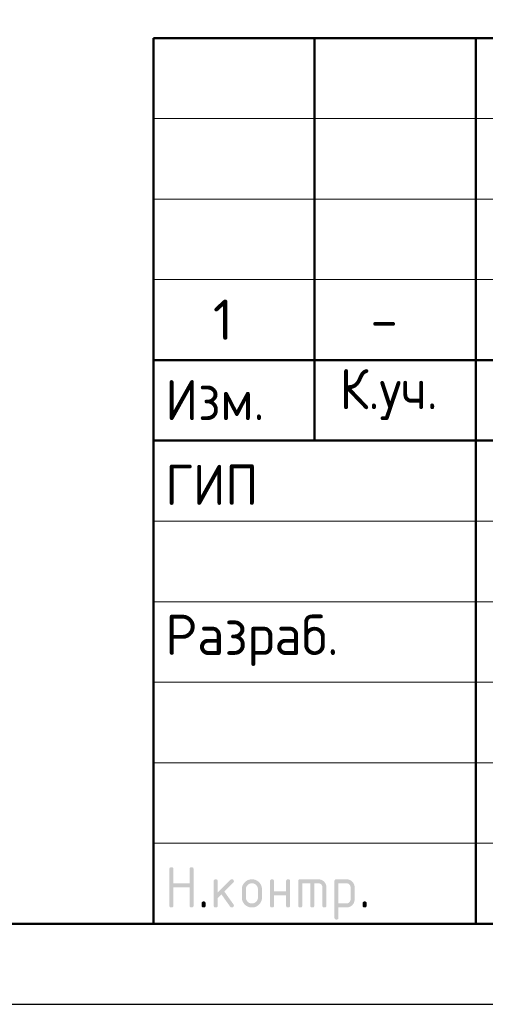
# Model space of a CAD drawing. Header units: millimetres. Extents: x 0 to 21000, y 0 to 14850.
# Tile 2 of 6: x 11085 to 12530, y 0 to 3057. Entities that reach past the tile are written whole.
import ezdxf

# ---------------------------------------------------------------- set-up
doc = ezdxf.new("R2010")
doc.units = ezdxf.units.MM
doc.layers.add('Standard', color=7, linetype='Continuous', lineweight=25)
doc.styles.add('ISOCPEUR', font='txt')

msp = doc.modelspace()

# ---------------------------------------------------------------- hatches: boundary and pattern name
at = {"layer": 'Standard', "linetype": 'Continuous', "lineweight": 25, "transparency": 33554687}
for points in [[(11549.5, 306.9), (11549.5, 419.4), (11549.5, 420.2), (11549.6, 420.9), (11549.7, 421.5), (11549.9, 422.1), (11550.1, 422.7), (11550.4, 423.2), (11550.7, 423.7), (11551.1, 424.1), (11551.5, 424.5), (11552, 424.8), (11552.5, 425.1), (11553.1, 425.3), (11553.6, 425.4), (11554.3, 425.5), (11555, 425.6), (11555.8, 425.6), (11556.6, 425.6), (11557.3, 425.5), (11558, 425.4), (11558.5, 425.3), (11559.1, 425.1), (11559.6, 424.8), (11560.1, 424.5), (11560.5, 424.1), (11560.9, 423.7), (11561.2, 423.2), (11561.5, 422.7), (11561.7, 422.1), (11561.9, 421.5), (11562, 420.9), (11562.1, 420.2), (11562.1, 419.4), (11562.1, 375.7), (11611.9, 375.7), (11611.9, 419.4), (11611.9, 420.2), (11612, 420.9), (11612.1, 421.5), (11612.3, 422.1), (11612.5, 422.7), (11612.8, 423.2), (11613.1, 423.7), (11613.5, 424.1), (11613.9, 424.5), (11614.4, 424.8), (11614.9, 425.1), (11615.4, 425.3), (11616, 425.4), (11616.7, 425.5), (11617.4, 425.6), (11618.2, 425.6), (11619, 425.6), (11619.7, 425.5), (11620.3, 425.4), (11620.9, 425.3), (11621.5, 425.1), (11622, 424.8), (11622.5, 424.5), (11622.9, 424.1), (11623.3, 423.7), (11623.6, 423.2), (11623.9, 422.7), (11624.1, 422.1), (11624.3, 421.5), (11624.3, 420.9), (11624.4, 420.2), (11624.4, 419.4), (11624.4, 306.9), (11624.4, 306.1), (11624.3, 305.4), (11624.3, 304.7), (11624.1, 304.2), (11623.9, 303.6), (11623.6, 303.1), (11623.3, 302.6), (11622.9, 302.2), (11622.5, 301.8), (11622, 301.5), (11621.5, 301.2), (11620.9, 301), (11620.3, 300.8), (11619.7, 300.7), (11619, 300.6), (11618.2, 300.6), (11617.4, 300.6), (11616.7, 300.7), (11616, 300.8), (11615.4, 301), (11614.9, 301.2), (11614.4, 301.5), (11613.9, 301.8), (11613.5, 302.2), (11613.1, 302.6), (11612.8, 303.1), (11612.5, 303.6), (11612.3, 304.2), (11612.1, 304.7), (11612, 305.4), (11611.9, 306.1), (11611.9, 306.9), (11611.9, 363.1), (11562.1, 363.1), (11562.1, 306.9), (11562.1, 306.1), (11562, 305.4), (11561.9, 304.7), (11561.7, 304.2), (11561.5, 303.6), (11561.2, 303.1), (11560.9, 302.6), (11560.5, 302.2), (11560.1, 301.8), (11559.6, 301.5), (11559.1, 301.2), (11558.5, 301), (11558, 300.8), (11557.3, 300.7), (11556.6, 300.6), (11555.8, 300.6), (11555, 300.6), (11554.3, 300.7), (11553.6, 300.8), (11553.1, 301), (11552.5, 301.2), (11552, 301.5), (11551.5, 301.8), (11551.1, 302.2), (11550.7, 302.6), (11550.4, 303.1), (11550.1, 303.6), (11549.9, 304.2), (11549.7, 304.7), (11549.6, 305.4), (11549.5, 306.1)], [(11699.5, 347), (11738.8, 386.3), (11739.2, 386.7), (11739.7, 387.1), (11740.2, 387.4), (11740.8, 387.6), (11741.3, 387.9), (11741.9, 388), (11742.5, 388.1), (11743.2, 388.1), (11744, 388.1), (11744.7, 388), (11745.4, 387.9), (11745.9, 387.7), (11746.5, 387.5), (11747, 387.2), (11747.5, 386.9), (11747.9, 386.5), (11748.3, 386.1), (11748.6, 385.6), (11748.9, 385.1), (11749.1, 384.6), (11749.3, 384), (11749.4, 383.3), (11749.5, 382.6), (11749.5, 381.8), (11749.5, 381.2), (11749.3, 380.6), (11749.2, 380.1), (11749, 379.5), (11748.7, 379), (11748.4, 378.5), (11748, 378), (11747.6, 377.5), (11720.1, 350), (11748.2, 310.5), (11748.8, 309.6), (11749.1, 308.7), (11749.5, 307.8), (11749.5, 306.8), (11749.5, 306), (11749.4, 305.4), (11749.3, 304.7), (11749.1, 304.1), (11748.9, 303.5), (11748.6, 303), (11748.3, 302.6), (11747.9, 302.2), (11747.5, 301.8), (11747, 301.5), (11746.5, 301.2), (11745.9, 301), (11745.4, 300.8), (11744.7, 300.7), (11744, 300.6), (11743.2, 300.6), (11742.4, 300.6), (11741.6, 300.8), (11740.9, 301), (11740.2, 301.3), (11739.6, 301.6), (11739, 302.1), (11738.5, 302.6), (11738, 303.3), (11711.1, 341.1), (11699.5, 329.4), (11699.5, 306.9), (11699.5, 306.1), (11699.4, 305.4), (11699.3, 304.7), (11699.1, 304.2), (11698.9, 303.6), (11698.6, 303.1), (11698.3, 302.6), (11697.9, 302.2), (11697.5, 301.8), (11697, 301.5), (11696.5, 301.2), (11696, 301), (11695.4, 300.8), (11694.7, 300.7), (11694, 300.6), (11693.2, 300.6), (11692.4, 300.6), (11691.7, 300.7), (11691.1, 300.8), (11690.5, 301), (11689.9, 301.2), (11689.4, 301.5), (11688.9, 301.8), (11688.5, 302.2), (11688.1, 302.6), (11687.8, 303.1), (11687.5, 303.6), (11687.3, 304.2), (11687.1, 304.7), (11687, 305.4), (11687, 306.1), (11687, 306.9), (11687, 381.8), (11687, 382.6), (11687, 383.3), (11687.1, 384), (11687.3, 384.6), (11687.5, 385.1), (11687.8, 385.6), (11688.1, 386.1), (11688.5, 386.5), (11688.9, 386.9), (11689.4, 387.2), (11689.9, 387.5), (11690.5, 387.7), (11691.1, 387.9), (11691.7, 388), (11692.4, 388.1), (11693.2, 388.1), (11694, 388.1), (11694.7, 388), (11695.4, 387.9), (11696, 387.7), (11696.5, 387.5), (11697, 387.2), (11697.5, 386.9), (11697.9, 386.5), (11698.3, 386.1), (11698.6, 385.6), (11698.9, 385.1), (11699.1, 384.6), (11699.3, 384), (11699.4, 383.3), (11699.5, 382.6), (11699.5, 381.8)], [(11874.3, 338.1), (11874.3, 306.9), (11874.3, 306.1), (11874.2, 305.4), (11874.1, 304.7), (11873.9, 304.2), (11873.7, 303.6), (11873.5, 303.1), (11873.2, 302.6), (11872.8, 302.2), (11872.4, 301.8), (11871.9, 301.5), (11871.4, 301.2), (11870.8, 301), (11870.2, 300.8), (11869.5, 300.7), (11868.9, 300.6), (11868.1, 300.6), (11867.3, 300.6), (11866.6, 300.7), (11865.9, 300.8), (11865.3, 301), (11864.7, 301.2), (11864.3, 301.5), (11863.8, 301.8), (11863.4, 302.2), (11863, 302.6), (11862.7, 303.1), (11862.4, 303.6), (11862.2, 304.2), (11862, 304.7), (11861.9, 305.4), (11861.8, 306.1), (11861.8, 306.9), (11861.8, 381.8), (11861.8, 382.6), (11861.9, 383.3), (11862, 384), (11862.2, 384.6), (11862.4, 385.1), (11862.7, 385.6), (11863, 386.1), (11863.4, 386.5), (11863.8, 386.9), (11864.3, 387.2), (11864.7, 387.5), (11865.3, 387.7), (11865.9, 387.9), (11866.6, 388), (11867.3, 388.1), (11868.1, 388.1), (11868.9, 388.1), (11869.5, 388), (11870.2, 387.9), (11870.8, 387.7), (11871.4, 387.5), (11871.9, 387.2), (11872.4, 386.9), (11872.8, 386.5), (11873.2, 386.1), (11873.5, 385.6), (11873.7, 385.2), (11873.9, 384.6), (11874.1, 384), (11874.2, 383.3), (11874.3, 382.6), (11874.3, 381.8), (11874.3, 350.6), (11911.7, 350.6), (11911.7, 381.8), (11911.7, 382.6), (11911.8, 383.3), (11911.9, 384), (11912.1, 384.6), (11912.3, 385.2), (11912.6, 385.6), (11912.8, 386.1), (11913.2, 386.5), (11913.6, 386.9), (11914.1, 387.2), (11914.6, 387.5), (11915.2, 387.7), (11915.8, 387.9), (11916.5, 388), (11917.1, 388.1), (11917.9, 388.1), (11918.7, 388.1), (11919.4, 388), (11920.1, 387.9), (11920.7, 387.7), (11921.3, 387.5), (11921.7, 387.2), (11922.2, 386.9), (11922.6, 386.5), (11923, 386.1), (11923.3, 385.6), (11923.6, 385.1), (11923.8, 384.6), (11924, 384), (11924.1, 383.3), (11924.2, 382.6), (11924.2, 381.8), (11924.2, 306.9), (11924.2, 306.1), (11924.1, 305.4), (11924, 304.7), (11923.8, 304.2), (11923.6, 303.6), (11923.3, 303.1), (11923, 302.6), (11922.6, 302.2), (11922.2, 301.8), (11921.7, 301.5), (11921.3, 301.2), (11920.7, 301), (11920.1, 300.8), (11919.4, 300.7), (11918.7, 300.6), (11917.9, 300.6), (11917.1, 300.6), (11916.5, 300.7), (11915.8, 300.8), (11915.2, 301), (11914.6, 301.2), (11914.1, 301.5), (11913.6, 301.8), (11913.2, 302.2), (11912.8, 302.6), (11912.6, 303.1), (11912.3, 303.6), (11912.1, 304.2), (11911.9, 304.7), (11911.8, 305.4), (11911.7, 306.1), (11911.7, 306.9), (11911.7, 338.1)], [(11955.5, 388.1), (12011.7, 388.1), (12013, 388.1), (12014.2, 388), (12015.5, 387.8), (12016.7, 387.6), (12017.9, 387.4), (12019.1, 387.1), (12020.2, 386.7), (12021.3, 386.3), (12022.4, 385.8), (12023.5, 385.2), (12024.5, 384.7), (12025.5, 384), (12026.6, 383.3), (12027.5, 382.5), (12028.5, 381.7), (12029.4, 380.8), (12030.3, 379.9), (12031.1, 378.9), (12031.9, 378), (12032.6, 376.9), (12033.3, 375.9), (12033.8, 374.9), (12034.4, 373.8), (12034.8, 372.7), (12035.3, 371.6), (12035.6, 370.5), (12036, 369.3), (12036.2, 368.1), (12036.4, 366.9), (12036.6, 365.6), (12036.7, 364.4), (12036.7, 363.1), (12036.7, 306.9), (12036.7, 306.1), (12036.6, 305.4), (12036.5, 304.7), (12036.3, 304.2), (12036.1, 303.6), (12035.8, 303.1), (12035.5, 302.6), (12035.1, 302.2), (12034.7, 301.8), (12034.2, 301.5), (12033.7, 301.2), (12033.1, 301), (12032.6, 300.8), (12031.9, 300.7), (12031.2, 300.6), (12030.4, 300.6), (12029.6, 300.6), (12028.9, 300.7), (12028.3, 300.8), (12027.7, 301), (12027.1, 301.2), (12026.6, 301.5), (12026.1, 301.8), (12025.7, 302.2), (12025.3, 302.6), (12025, 303.1), (12024.7, 303.6), (12024.5, 304.2), (12024.3, 304.7), (12024.2, 305.4), (12024.1, 306.1), (12024.1, 306.9), (12024.1, 363.1), (12024.1, 364.4), (12023.9, 365.6), (12023.7, 366.8), (12023.2, 367.9), (12022.8, 369), (12022.1, 370.1), (12021.5, 371.1), (12020.6, 372), (12019.7, 372.9), (12018.7, 373.5), (12017.7, 374.2), (12016.5, 374.7), (12015.4, 375.1), (12014.2, 375.3), (12013, 375.5), (12011.7, 375.5), (11999.2, 375.5), (11999.2, 306.9), (11999.2, 306.1), (11999.1, 305.4), (11999, 304.7), (11998.8, 304.2), (11998.6, 303.6), (11998.3, 303.1), (11998, 302.6), (11997.7, 302.2), (11997.3, 301.8), (11996.8, 301.5), (11996.3, 301.2), (11995.7, 301), (11995.1, 300.8), (11994.4, 300.7), (11993.7, 300.6), (11993, 300.6), (11992.2, 300.6), (11991.5, 300.7), (11990.8, 300.8), (11990.2, 301), (11989.6, 301.2), (11989.1, 301.5), (11988.7, 301.8), (11988.3, 302.2), (11987.9, 302.6), (11987.6, 303.1), (11987.3, 303.6), (11987.1, 304.2), (11986.9, 304.7), (11986.8, 305.4), (11986.7, 306.1), (11986.7, 306.9), (11986.7, 375.5), (11961.8, 375.5), (11961.8, 306.9), (11961.8, 306.1), (11961.7, 305.4), (11961.6, 304.7), (11961.4, 304.2), (11961.2, 303.6), (11960.9, 303.1), (11960.6, 302.6), (11960.2, 302.2), (11959.8, 301.8), (11959.3, 301.5), (11958.8, 301.2), (11958.2, 301), (11957.7, 300.8), (11957, 300.7), (11956.3, 300.6), (11955.5, 300.6), (11954.7, 300.6), (11954, 300.7), (11953.4, 300.8), (11952.8, 301), (11952.2, 301.2), (11951.7, 301.5), (11951.2, 301.8), (11950.8, 302.2), (11950.4, 302.6), (11950.1, 303.1), (11949.8, 303.6), (11949.6, 304.2), (11949.4, 304.7), (11949.3, 305.4), (11949.2, 306.1), (11949.2, 306.9), (11949.2, 381.8), (11949.2, 382.6), (11949.3, 383.3), (11949.4, 384), (11949.6, 384.6), (11949.8, 385.1), (11950.1, 385.6), (11950.4, 386.1), (11950.8, 386.5), (11951.2, 386.9), (11951.7, 387.2), (11952.2, 387.5), (11952.8, 387.7), (11953.3, 387.9), (11954, 388), (11954.7, 388.1)], [(11649.5, 313.2), (11649.5, 313.9), (11649.6, 314.6), (11649.7, 315.3), (11649.9, 315.9), (11650.1, 316.5), (11650.4, 317), (11650.7, 317.5), (11651.1, 317.9), (11651.5, 318.3), (11651.9, 318.5), (11652.4, 318.8), (11653, 319), (11653.6, 319.2), (11654.3, 319.3), (11655, 319.4), (11655.8, 319.4), (11656.5, 319.4), (11657.2, 319.3), (11657.9, 319.2), (11658.5, 319), (11659.1, 318.8), (11659.6, 318.5), (11660.1, 318.3), (11660.4, 317.9), (11660.8, 317.5), (11661.1, 317), (11661.4, 316.5), (11661.6, 315.9), (11661.8, 315.3), (11661.9, 314.6), (11662, 313.9), (11662, 313.2), (11662, 306.9), (11662, 306.1), (11661.9, 305.4), (11661.8, 304.8), (11661.6, 304.2), (11661.4, 303.6), (11661.1, 303.1), (11660.8, 302.6), (11660.4, 302.2), (11660.1, 301.8), (11659.6, 301.5), (11659.1, 301.2), (11658.5, 301), (11657.9, 300.8), (11657.2, 300.7), (11656.5, 300.6), (11655.8, 300.6), (11655, 300.6), (11654.3, 300.7), (11653.6, 300.8), (11653, 301), (11652.4, 301.2), (11651.9, 301.5), (11651.5, 301.8), (11651.1, 302.2), (11650.7, 302.6), (11650.4, 303.1), (11650.1, 303.6), (11649.9, 304.2), (11649.7, 304.8), (11649.6, 305.4), (11649.5, 306.1), (11649.5, 306.9)], [(12149.1, 313.2), (12149.1, 313.9), (12149.2, 314.6), (12149.3, 315.3), (12149.5, 315.9), (12149.7, 316.5), (12150, 317), (12150.3, 317.5), (12150.7, 317.9), (12151.1, 318.3), (12151.6, 318.5), (12152.1, 318.8), (12152.7, 319), (12153.3, 319.2), (12153.9, 319.3), (12154.6, 319.4), (12155.4, 319.4), (12156.2, 319.4), (12156.9, 319.3), (12157.6, 319.2), (12158.2, 319), (12158.7, 318.8), (12159.2, 318.5), (12159.7, 318.3), (12160.1, 317.9), (12160.5, 317.5), (12160.8, 317), (12161.1, 316.5), (12161.3, 315.9), (12161.5, 315.3), (12161.6, 314.6), (12161.7, 313.9), (12161.7, 313.2), (12161.7, 306.9), (12161.7, 306.1), (12161.6, 305.4), (12161.5, 304.8), (12161.3, 304.2), (12161.1, 303.6), (12160.8, 303.1), (12160.5, 302.6), (12160.1, 302.2), (12159.7, 301.8), (12159.2, 301.5), (12158.7, 301.2), (12158.2, 301), (12157.6, 300.8), (12156.9, 300.7), (12156.2, 300.6), (12155.4, 300.6), (12154.6, 300.6), (12153.9, 300.7), (12153.3, 300.8), (12152.7, 301), (12152.1, 301.2), (12151.6, 301.5), (12151.1, 301.8), (12150.7, 302.2), (12150.3, 302.6), (12150, 303.1), (12149.7, 303.6), (12149.5, 304.2), (12149.3, 304.8), (12149.2, 305.4), (12149.1, 306.1), (12149.1, 306.9)]]:
    msp.add_hatch(color=7, dxfattribs=at).paths.add_polyline_path(points, flags=16)
h = msp.add_hatch(color=7, dxfattribs=at)
h.paths.add_polyline_path([(11774.4, 331.9), (11774.4, 356.8), (11774.4, 358.5), (11774.5, 360), (11774.7, 361.6), (11775, 363.1), (11775.2, 364.6), (11775.7, 366), (11776.1, 367.5), (11776.7, 368.9), (11777.2, 370.2), (11777.9, 371.6), (11778.7, 372.9), (11779.5, 374.1), (11780.4, 375.4), (11781.4, 376.6), (11782.4, 377.8), (11783.5, 378.9), (11784.6, 380.1), (11785.8, 381.1), (11787, 382.1), (11788.3, 382.9), (11789.6, 383.8), (11790.9, 384.5), (11792.2, 385.2), (11793.6, 385.8), (11795, 386.4), (11796.4, 386.8), (11797.8, 387.2), (11799.3, 387.5), (11800.8, 387.8), (11802.4, 387.9), (11804, 388.1), (11805.6, 388.1), (11807.2, 388.1), (11808.8, 387.9), (11810.4, 387.8), (11811.9, 387.5), (11813.4, 387.2), (11814.8, 386.8), (11816.3, 386.4), (11817.7, 385.8), (11819.1, 385.2), (11820.4, 384.5), (11821.7, 383.8), (11823, 383), (11824.2, 382.1), (11825.4, 381.2), (11826.6, 380.2), (11827.7, 379), (11828.9, 377.9), (11829.9, 376.7), (11830.8, 375.5), (11831.7, 374.3), (11832.5, 373), (11833.2, 371.7), (11833.9, 370.4), (11834.5, 369), (11835.1, 367.6), (11835.5, 366.1), (11835.9, 364.7), (11836.2, 363.2), (11836.5, 361.7), (11836.6, 360.1), (11836.8, 358.5), (11836.8, 356.8), (11836.8, 331.9), (11836.8, 330.2), (11836.6, 328.7), (11836.5, 327.1), (11836.2, 325.6), (11835.9, 324.1), (11835.5, 322.7), (11835.1, 321.2), (11834.5, 319.9), (11833.9, 318.5), (11833.2, 317.2), (11832.5, 315.8), (11831.6, 314.6), (11830.8, 313.3), (11829.8, 312.1), (11828.8, 310.9), (11827.6, 309.8), (11826.5, 308.6), (11825.3, 307.6), (11824.1, 306.6), (11822.8, 305.8), (11821.6, 304.9), (11820.3, 304.2), (11818.9, 303.5), (11817.6, 302.9), (11816.2, 302.4), (11814.7, 301.9), (11813.3, 301.5), (11811.8, 301.2), (11810.3, 300.9), (11808.7, 300.8), (11807.2, 300.6), (11805.6, 300.6), (11804, 300.6), (11802.4, 300.8), (11800.8, 300.9), (11799.3, 301.2), (11797.8, 301.5), (11796.4, 301.9), (11795, 302.4), (11793.6, 302.9), (11792.2, 303.5), (11790.9, 304.2), (11789.6, 304.9), (11788.3, 305.8), (11787, 306.6), (11785.8, 307.6), (11784.6, 308.6), (11783.5, 309.8), (11782.4, 310.9), (11781.4, 312.1), (11780.4, 313.3), (11779.5, 314.6), (11778.7, 315.8), (11777.9, 317.2), (11777.2, 318.5), (11776.7, 319.9), (11776.1, 321.2), (11775.7, 322.7), (11775.2, 324.1), (11775, 325.6), (11774.7, 327.1), (11774.5, 328.7), (11774.4, 330.2)], flags=16)
h.paths.add_polyline_path([(11824.2, 331.9), (11824.2, 356.9), (11824.2, 358.8), (11823.9, 360.6), (11823.6, 362.4), (11822.9, 364.1), (11822.2, 365.8), (11821.2, 367.3), (11820.1, 368.8), (11818.8, 370.2), (11817.4, 371.5), (11815.9, 372.6), (11814.4, 373.6), (11812.7, 374.3), (11811.1, 375), (11809.3, 375.3), (11807.5, 375.6), (11805.6, 375.6), (11803.6, 375.6), (11801.8, 375.3), (11800.1, 375), (11798.4, 374.3), (11796.8, 373.6), (11795.2, 372.6), (11793.7, 371.5), (11792.4, 370.2), (11791, 368.8), (11790, 367.3), (11789, 365.8), (11788.3, 364.1), (11787.6, 362.4), (11787.2, 360.6), (11786.9, 358.8), (11786.9, 356.9), (11786.9, 331.9), (11786.9, 329.9), (11787.2, 328.1), (11787.6, 326.3), (11788.3, 324.7), (11788.9, 323), (11790, 321.5), (11791, 320), (11792.3, 318.6), (11793.7, 317.2), (11795.2, 316.2), (11796.7, 315.2), (11798.3, 314.5), (11800, 313.8), (11801.8, 313.5), (11803.6, 313.2), (11805.6, 313.2), (11807.5, 313.2), (11809.3, 313.5), (11811.1, 313.9), (11812.7, 314.5), (11814.4, 315.2), (11815.9, 316.3), (11817.4, 317.3), (11818.8, 318.7), (11820.1, 320), (11821.2, 321.5), (11822.2, 323.1), (11822.9, 324.7), (11823.6, 326.4), (11823.9, 328.2), (11824.2, 330)])
h = msp.add_hatch(color=7, dxfattribs=at)
h.paths.add_polyline_path([(12061.7, 381.8), (12061.7, 382.6), (12061.8, 383.3), (12061.9, 384), (12062.1, 384.6), (12062.3, 385.1), (12062.6, 385.6), (12062.9, 386.1), (12063.3, 386.5), (12063.7, 386.9), (12064.2, 387.2), (12064.6, 387.5), (12065.2, 387.7), (12065.8, 387.9), (12066.5, 388), (12067.2, 388.1), (12068, 388.1), (12099.1, 388.1), (12100.5, 388.1), (12101.7, 388), (12103, 387.8), (12104.2, 387.6), (12105.4, 387.4), (12106.6, 387.1), (12107.7, 386.7), (12108.8, 386.3), (12109.9, 385.8), (12111, 385.2), (12112, 384.7), (12113, 384), (12114.1, 383.3), (12115, 382.5), (12116, 381.7), (12116.9, 380.8), (12117.8, 379.9), (12118.6, 379), (12119.4, 378), (12120, 377), (12120.7, 376), (12121.3, 374.9), (12121.8, 373.9), (12122.3, 372.8), (12122.7, 371.7), (12123.1, 370.5), (12123.4, 369.4), (12123.6, 368.1), (12123.9, 366.9), (12124, 365.7), (12124.1, 364.4), (12124.1, 363.1), (12124.1, 325.6), (12124.1, 324.3), (12124, 323.1), (12123.9, 321.8), (12123.6, 320.6), (12123.4, 319.4), (12123.1, 318.3), (12122.7, 317.1), (12122.3, 316), (12121.8, 314.9), (12121.3, 313.8), (12120.7, 312.8), (12120, 311.8), (12119.4, 310.8), (12118.6, 309.8), (12117.8, 308.8), (12116.9, 307.9), (12116, 307), (12115, 306.2), (12114.1, 305.4), (12113.1, 304.7), (12112.1, 304.1), (12111, 303.5), (12109.9, 302.9), (12108.8, 302.5), (12107.7, 302), (12106.6, 301.7), (12105.4, 301.3), (12104.2, 301.1), (12103, 300.9), (12101.7, 300.8), (12100.5, 300.6), (12099.2, 300.6), (12074.2, 300.6), (12074.2, 269.4), (12074.2, 268.7), (12074.1, 268), (12074, 267.3), (12073.8, 266.7), (12073.7, 266.1), (12073.4, 265.6), (12073.1, 265.1), (12072.7, 264.7), (12072.3, 264.4), (12071.8, 264.1), (12071.3, 263.8), (12070.7, 263.6), (12070.1, 263.4), (12069.4, 263.3), (12068.8, 263.2), (12068, 263.2), (12067.2, 263.2), (12066.5, 263.3), (12065.8, 263.4), (12065.2, 263.6), (12064.7, 263.8), (12064.2, 264.1), (12063.7, 264.4), (12063.3, 264.7), (12062.9, 265.1), (12062.6, 265.6), (12062.3, 266.1), (12062.1, 266.7), (12061.9, 267.3), (12061.8, 268), (12061.7, 268.7), (12061.7, 269.4)], flags=16)
h.paths.add_polyline_path([(12074.2, 375.5), (12074.2, 313.2), (12099.1, 313.2), (12100.4, 313.2), (12101.6, 313.4), (12102.8, 313.6), (12103.9, 314.1), (12105, 314.5), (12106, 315.2), (12107, 315.9), (12107.9, 316.8), (12108.9, 317.7), (12109.5, 318.7), (12110.2, 319.7), (12110.7, 320.8), (12111.1, 321.9), (12111.4, 323.1), (12111.6, 324.3), (12111.6, 325.6), (12111.6, 363.1), (12111.6, 364.4), (12111.4, 365.6), (12111.1, 366.8), (12110.7, 367.9), (12110.2, 369.1), (12109.6, 370.1), (12108.9, 371.1), (12108, 372), (12107.1, 372.9), (12106.1, 373.5), (12105.1, 374.2), (12104, 374.7), (12102.9, 375.1), (12101.7, 375.3), (12100.5, 375.5), (12099.1, 375.5)])

# ---------------------------------------------------------------- linework, layer by layer
at = {"layer": 'Standard', "color": 7, "linetype": 'Continuous', "lineweight": 50, "transparency": 33554687}
for p, q in [((11500, 250), (11500, 3000)), ((11500, 3000), (20750, 3000)), ((12000, 1750), (12000, 3000)), ((12500, 250), (12500, 3000)), ((11500, 2000), (14750, 2000)), ((11500, 2000), (14750, 2000)), ((11500, 1750), (14750, 1750)), ((11500, 1750), (14750, 1750))]:
    msp.add_line(p, q, dxfattribs=at)
at = {"layer": 'Standard', "color": 7, "linetype": 'Continuous', "lineweight": 13, "transparency": 33554687}
for p, q in [((11500, 2750), (14750, 2750)), ((11500, 2500), (14750, 2500)), ((11500, 2250), (14750, 2250)), ((11500, 1500), (14750, 1500)), ((11500, 1250), (14750, 1250)), ((11500, 1250), (14750, 1250)), ((11500, 1000), (14750, 1000)), ((11500, 1000), (14750, 1000)), ((11500, 750), (14750, 750)), ((11500, 500), (14750, 500))]:
    msp.add_line(p, q, dxfattribs=at)
at = {"layer": 'Standard', "color": 7, "linetype": 'Continuous', "lineweight": 25, "transparency": 33554687}
msp.add_line((11500, 250), (20750, 250), dxfattribs=at)
msp.add_line((11500, 250), (20750, 250), dxfattribs=at)
msp.add_line((11500, 250), (20750, 250), dxfattribs=at)
msp.add_lwpolyline([(0, 0), (21000, 0), (21000, 14850), (0, 14850), (0, 0)], close=True, dxfattribs=at)
msp.add_lwpolyline([(0, 0), (21000, 0), (21000, 14850), (0, 14850), (0, 0)], close=True, dxfattribs=at)
at = {"layer": 'Standard', "color": 7, "linetype": 'Continuous', "lineweight": 50, "transparency": 33554687}
msp.add_lwpolyline([(1000, 14600), (20750, 14600), (20750, 250), (1000, 250), (1000, 14600)], close=True, dxfattribs=at)

# ---------------------------------------------------------------- texts
at = {"layer": 'Standard', "color": 7, "linetype": 'Continuous', "lineweight": 25, "transparency": 33554687, "char_height": 125, "style": 'ISOCPEUR'}
for s, insert, width, attachment_point in [('\\A1;{\\fISOCPEUR|i0|b0;\\H125.000000;\\W1.000000;\\C7;1}\\P', (11715.9, 2188), 97.222, 2), ('\\A1;{\\fISOCPEUR|i0|b0;\\H125.000000;\\W1.000000;\\C7;-}\\P', (12215.9, 2188), 136.111, 2), ('\\W0.93;Изм.', (11537, 1813.8), 376.448, 7), ('\\W0.93;К.уч.', (12078, 1813.8), 408.006, 7), ('\\W0.92;ГИП', (11537, 1550.6), 344.81, 7), ('\\W0.96;Разраб.', (11537, 1050.6), 653.281, 7)]:
    msp.add_mtext(s, dxfattribs=dict(at, insert=insert, width=width, attachment_point=attachment_point))

doc.saveas('drawing.dxf')
